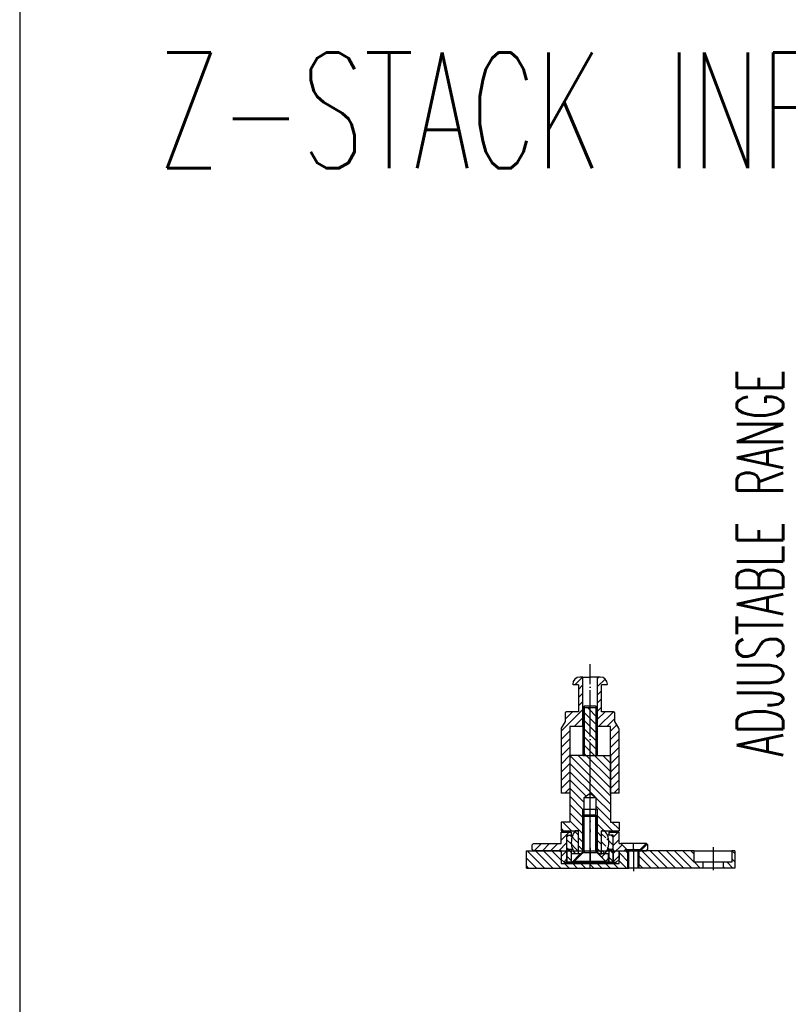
# Model space of a CAD drawing. Extents: x -1763 to 4575, y -3429 to 1051.
# Tile 3 of 80: x -700 to -435, y -2521 to -2181. Entities that reach past the tile are written whole.
import ezdxf

# ---------------------------------------------------------------- set-up
doc = ezdxf.new("R2010")
doc.units = 0
doc.linetypes.add('DASHED', pattern=[15, 7, -8])
doc.linetypes.add('DOT_CENTER', pattern=[14, 12, -1, 0, -1])
doc.layers.add('1', color=7, linetype='CONTINUOUS')
doc.styles.add('CONVERTER_1', font='txt.shx', dxfattribs={"width": 0.63})
pattern_1 = [(-45, (0, 0), (1.4142136, 1.4142136), [])]
pattern_2 = [(45, (2e-11, 369.065), (-1.4142136, 1.4142136), [])]
pattern_3 = [(45, (2e-11, -1113.895), (-1.4142136, 1.4142136), [])]
pattern_4 = [(135, (2e-11, -1113.895), (-1.4142136, -1.4142136), [])]
pattern_5 = [(135, (2e-11, -1113.895), (-1.4142136, -1.4142136), [])]
pattern_6 = [(45, (2e-11, -1113.895), (-1.4142136, 1.4142136), [])]
pattern_7 = [(315, (2e-11, -981.8801), (1.4142136, 1.4142136), [])]

# ---------------------------------------------------------------- blocks, each defined once
blk = doc.blocks.new('TEXT__137', base_point=(-593.07, -2611.06))
at = {"layer": '1', "color": 1, "insert": (-436.36, -2435.22), "char_height": 16, "attachment_point": 7, "rotation": 90, "style": 'CONVERTER_1'}
blk.add_mtext('ADJUSTABLE RANGE', dxfattribs=at)
blk = doc.blocks.new('CATCHPIN__147', base_point=(-489.01, -2364.59))
at = {"layer": '1', "linetype": 'CONTINUOUS'}
h = blk.add_hatch(dxfattribs=at)
h.set_pattern_fill('USER', color=1, scale=2, angle=45, pattern_type=0)
h.set_pattern_definition(pattern_2)
edge = h.paths.add_edge_path()
edge.add_line((-511.1, -2419.75), (-507, -2419.75))
edge.add_line((-507, -2419.75), (-507, -2410.45))
edge.add_line((-507, -2410.45), (-508.8, -2410.45))
edge.add_line((-508.8, -2410.45), (-509, -2410.25))
edge.add_arc((-506.5, -2410.25), 2.5, 450, 540, ccw=False)
edge.add_line((-506.5, -2407.75), (-505.5, -2407.75))
edge.add_line((-505.5, -2407.75), (-505.5, -2424.85))
edge.add_line((-505.5, -2424.85), (-510, -2424.85))
edge.add_line((-510, -2424.85), (-510, -2425.65))
edge.add_line((-510, -2425.65), (-510, -2447.85))
edge.add_line((-510, -2447.85), (-513, -2447.85))
edge.add_line((-513, -2447.85), (-513, -2425.69))
edge.add_arc((-512.5, -2425.69), 0.5, 510, 540, ccw=False)
edge.add_line((-512.93, -2425.44), (-511.6, -2423.13))
edge.add_line((-511.6, -2423.13), (-511.6, -2420.25))
edge.add_arc((-511.1, -2420.25), 0.5, 450, 540, ccw=False)
h = blk.add_hatch(dxfattribs=at)
h.set_pattern_fill('USER', color=1, scale=2, angle=45, pattern_type=0)
h.set_pattern_definition(pattern_2)
edge = h.paths.add_edge_path()
edge.add_line((-494.9, -2419.75), (-499, -2419.75))
edge.add_line((-499, -2419.75), (-499, -2410.45))
edge.add_line((-499, -2410.45), (-497.2, -2410.45))
edge.add_line((-497.2, -2410.45), (-497, -2410.25))
edge.add_arc((-499.5, -2410.25), 2.5, 0, 90)
edge.add_line((-499.5, -2407.75), (-500.5, -2407.75))
edge.add_line((-500.5, -2407.75), (-500.5, -2424.85))
edge.add_line((-500.5, -2424.85), (-496, -2424.85))
edge.add_line((-496, -2424.85), (-496, -2425.65))
edge.add_line((-496, -2425.65), (-496, -2447.85))
edge.add_line((-496, -2447.85), (-493, -2447.85))
edge.add_line((-493, -2447.85), (-493, -2425.69))
edge.add_arc((-493.5, -2425.69), 0.5, 0, 30)
edge.add_line((-493.07, -2425.44), (-494.4, -2423.13))
edge.add_line((-494.4, -2423.13), (-494.4, -2420.25))
edge.add_arc((-494.9, -2420.25), 0.5, 0, 90)
at = {"layer": '1', "color": 7, "linetype": 'DOT_CENTER'}
for p, q in [((-503, -2407.75), (-503, -2403.35)), ((-503, -2424.28), (-503, -2407.75)), ((-503, -2447.32), (-503, -2436.3))]:
    blk.add_line(p, q, dxfattribs=at)
at = {"layer": '1', "color": 7, "linetype": 'CONTINUOUS'}
for p, q in [((-505.5, -2407.75), (-506.5, -2407.75)), ((-505.5, -2407.75), (-503, -2407.75)), ((-505.5, -2424.85), (-505.5, -2407.75)), ((-500.5, -2407.75), (-503, -2407.75)), ((-500.5, -2407.75), (-500.5, -2424.85)), ((-499.5, -2407.75), (-500.5, -2407.75)), ((-508.8, -2410.45), (-509, -2410.25)), ((-507, -2410.45), (-508.8, -2410.45)), ((-507, -2410.45), (-507, -2419.75)), ((-499, -2419.75), (-499, -2410.45)), ((-497.2, -2410.45), (-499, -2410.45)), ((-497, -2410.25), (-497.2, -2410.45)), ((-511.6, -2420.25), (-511.6, -2423.13)), ((-507, -2419.75), (-511.1, -2419.75)), ((-507, -2419.75), (-507, -2419.75)), ((-507, -2419.75), (-507, -2419.75)), ((-507, -2419.75), (-507, -2419.75)), ((-507, -2419.75), (-507, -2419.75)), ((-499, -2419.75), (-499, -2419.75)), ((-499, -2419.75), (-499, -2419.75)), ((-499, -2419.75), (-499, -2419.75)), ((-499, -2419.75), (-499, -2419.75)), ((-494.9, -2419.75), (-499, -2419.75)), ((-494.4, -2423.13), (-494.4, -2420.25)), ((-511.6, -2423.13), (-512.93, -2425.44)), ((-510, -2424.85), (-510, -2425.65)), ((-505.5, -2424.85), (-510, -2424.85)), ((-496, -2424.85), (-500.5, -2424.85)), ((-496, -2425.65), (-496, -2424.85)), ((-493.07, -2425.44), (-494.4, -2423.13)), ((-513, -2425.69), (-513, -2447.85)), ((-510, -2425.65), (-510, -2447.85)), ((-496, -2447.85), (-496, -2425.65)), ((-493, -2447.85), (-493, -2425.69)), ((-510, -2447.85), (-513, -2447.85)), ((-493, -2447.85), (-496, -2447.85))]:
    blk.add_line(p, q, dxfattribs=at)
for centre, radius, start, end in [((-506.5, -2410.25), 2.5, 90, 180), ((-499.5, -2410.25), 2.5, 0, 90), ((-511.1, -2420.25), 0.5, 90, 180), ((-494.9, -2420.25), 0.5, 0, 90), ((-512.5, -2425.69), 0.5, 150, 180), ((-493.5, -2425.69), 0.5, 0, 30)]:
    blk.add_arc(centre, radius, start, end, dxfattribs=at)
blk = doc.blocks.new('FLANGE_CP__148', base_point=(-490.35, -2409.28))
at = {"layer": '1', "linetype": 'CONTINUOUS'}
h = blk.add_hatch(dxfattribs=at)
h.set_pattern_fill('USER', color=6, scale=2, angle=45, pattern_type=0)
h.set_pattern_definition(pattern_3)
h.paths.add_polyline_path([(-523, -2465.75), (-523, -2467.25), (-522.5, -2467.75), (-513, -2467.75), (-513, -2470.75), (-512, -2471.75), (-511, -2471.75), (-511, -2462.35), (-509.5, -2462.35), (-509.5, -2461.35), (-513, -2461.35), (-513, -2465.25), (-522.5, -2465.25)])
h = blk.add_hatch(dxfattribs=at)
h.set_pattern_fill('USER', color=6, scale=2, angle=45, pattern_type=0)
h.set_pattern_definition(pattern_3)
h.paths.add_polyline_path([(-495, -2462.35), (-495, -2471.75), (-494, -2471.75), (-493, -2470.75), (-493, -2467.75), (-490.25, -2467.75), (-490.25, -2467.35), (-492.35, -2465.25), (-493, -2465.25), (-493, -2461.35), (-496.5, -2461.35), (-496.5, -2462.35)])
h = blk.add_hatch(dxfattribs=at)
h.set_pattern_fill('USER', color=6, scale=2, angle=45, pattern_type=0)
h.set_pattern_definition(pattern_3)
h.paths.add_polyline_path([(-483.65, -2465.25), (-485.75, -2467.35), (-485.75, -2467.75), (-483.5, -2467.75), (-483, -2467.25), (-483, -2465.75), (-483.5, -2465.25)])
at = {"layer": '1', "color": 6, "linetype": 'DOT_CENTER'}
for p, q in [((-503, -2473.56), (-503, -2459.32)), ((-488, -2468.15), (-488, -2465.01)), ((-483.5, -2465.25), (-483, -2465.75))]:
    blk.add_line(p, q, dxfattribs=at)
at = {"layer": '1', "color": 6, "linetype": 'CONTINUOUS'}
for p, q in [((-513, -2461.35), (-509.5, -2461.35)), ((-513, -2465.25), (-513, -2461.35)), ((-511, -2462.35), (-509.5, -2462.35)), ((-511, -2471.75), (-511, -2462.35)), ((-509.5, -2461.35), (-509.5, -2462.35)), ((-496.5, -2461.35), (-496.5, -2462.35)), ((-496.5, -2461.35), (-493, -2461.35)), ((-495, -2462.35), (-496.5, -2462.35)), ((-495, -2471.75), (-495, -2462.35)), ((-493, -2465.25), (-493, -2461.35)), ((-522.5, -2465.25), (-523, -2465.75)), ((-523, -2467.25), (-523, -2465.75)), ((-522.5, -2465.25), (-513, -2465.25)), ((-493, -2465.25), (-492.35, -2465.25)), ((-490.25, -2467.35), (-492.35, -2465.25)), ((-483.65, -2465.25), (-492.35, -2465.25)), ((-483.65, -2465.25), (-485.75, -2467.35)), ((-483.5, -2465.25), (-483.65, -2465.25)), ((-483, -2467.25), (-483, -2465.75)), ((-522.5, -2467.75), (-523, -2467.25)), ((-513, -2467.75), (-522.5, -2467.75)), ((-513, -2467.75), (-513, -2470.75)), ((-493, -2467.75), (-493, -2470.75)), ((-493, -2467.75), (-490.25, -2467.75)), ((-490.25, -2467.75), (-490.25, -2467.35)), ((-490.25, -2467.35), (-485.75, -2467.35)), ((-490.25, -2467.75), (-485.75, -2467.75)), ((-485.75, -2467.35), (-485.75, -2467.75)), ((-485.75, -2467.75), (-483.5, -2467.75)), ((-483.5, -2467.75), (-483, -2467.25)), ((-512, -2471.75), (-513, -2470.75)), ((-512, -2471.75), (-511, -2471.75)), ((-511, -2471.75), (-495, -2471.75)), ((-495, -2471.75), (-494, -2471.75)), ((-494, -2471.75), (-493, -2470.75))]:
    blk.add_line(p, q, dxfattribs=at)
blk = doc.blocks.new('BALLHEAD_CP__149', base_point=(-495, -2460.15))
at = {"layer": '1', "linetype": 'CONTINUOUS'}
h = blk.add_hatch(dxfattribs=at)
h.set_pattern_fill('USER', color=1, scale=2, angle=135, pattern_type=0)
h.set_pattern_definition(pattern_4)
edge = h.paths.add_edge_path()
edge.add_line((-510.5, -2467.35), (-511, -2466.85))
edge.add_line((-511, -2466.85), (-511, -2462.85))
edge.add_line((-511, -2462.85), (-510.5, -2462.35))
edge.add_line((-510.5, -2462.35), (-509, -2462.35))
edge.add_arc((-503, -2464.85), 6.5, 157.3801, -157.3801)
edge.add_line((-509, -2467.35), (-510.5, -2467.35))
h = blk.add_hatch(dxfattribs=at)
h.set_pattern_fill('USER', color=1, scale=2, angle=135, pattern_type=0)
h.set_pattern_definition(pattern_4)
edge = h.paths.add_edge_path()
edge.add_arc((-503, -2464.85), 6.5, 202.6199, 217.9799, ccw=False)
edge.add_arc((-503, -2464.85), 6.5, 517.3801, 202.6199, ccw=False)
edge.add_arc((-503, -2464.85), 6.5, 502.0201, 517.3801, ccw=False)
edge.add_line((-508.12, -2460.85), (-507, -2460.85))
edge.add_line((-507, -2460.85), (-507, -2468.85))
edge.add_line((-507, -2468.85), (-508.12, -2468.85))
h = blk.add_hatch(dxfattribs=at)
h.set_pattern_fill('USER', color=1, scale=2, angle=135, pattern_type=0)
h.set_pattern_definition(pattern_4)
edge = h.paths.add_edge_path()
edge.add_line((-499, -2468.85), (-499, -2460.85))
edge.add_line((-499, -2460.85), (-497.88, -2460.85))
edge.add_arc((-503, -2464.85), 6.5, 382.6199, 397.9799, ccw=False)
edge.add_arc((-503, -2464.85), 6.5, 337.3801, 382.6199, ccw=False)
edge.add_arc((-503, -2464.85), 6.5, 322.0201, 337.3801, ccw=False)
edge.add_line((-497.88, -2468.85), (-499, -2468.85))
h = blk.add_hatch(dxfattribs=at)
h.set_pattern_fill('USER', color=1, scale=2, angle=135, pattern_type=0)
h.set_pattern_definition(pattern_4)
edge = h.paths.add_edge_path()
edge.add_arc((-503, -2464.85), 6.5, -22.6199, 22.6199)
edge.add_line((-497, -2462.35), (-495.5, -2462.35))
edge.add_line((-495.5, -2462.35), (-495, -2462.85))
edge.add_line((-495, -2462.85), (-495, -2466.85))
edge.add_line((-495, -2466.85), (-495.5, -2467.35))
edge.add_line((-495.5, -2467.35), (-497, -2467.35))
at = {"layer": '1', "color": 1, "linetype": 'CONTINUOUS'}
for p, q in [((-511, -2462.85), (-510.5, -2462.35)), ((-510.5, -2462.35), (-509, -2462.35)), ((-507, -2460.85), (-508.12, -2460.85)), ((-507, -2468.85), (-507, -2460.85)), ((-499, -2468.85), (-499, -2460.85)), ((-497.88, -2460.85), (-499, -2460.85)), ((-495.5, -2462.35), (-497, -2462.35)), ((-495, -2462.85), (-495.5, -2462.35)), ((-511, -2466.85), (-511, -2462.85)), ((-495, -2466.85), (-495, -2462.85)), ((-510.5, -2467.35), (-511, -2466.85)), ((-509, -2467.35), (-510.5, -2467.35)), ((-507, -2468.85), (-508.12, -2468.85)), ((-497.88, -2468.85), (-499, -2468.85)), ((-497, -2467.35), (-495.5, -2467.35)), ((-495.5, -2467.35), (-495, -2466.85))]:
    blk.add_line(p, q, dxfattribs=at)
at = {"layer": '1', "color": 1, "linetype": 'DOT_CENTER'}
blk.add_line((-503, -2469.96), (-503, -2460.15), dxfattribs=at)
at = {"layer": '1', "color": 1, "linetype": 'CONTINUOUS'}
for start, end in [(157.3801, -157.3801), (142.0201, 157.3801), (22.6199, 37.9799), (-22.6199, 22.6199), (-157.3801, -142.0201), (-37.9799, -22.6199)]:
    blk.add_arc((-503, -2464.85), 6.5, start, end, dxfattribs=at)
blk = doc.blocks.new('SLEEVE_CP__150', base_point=(-502.02, -2420.4))
at = {"layer": '1', "linetype": 'CONTINUOUS'}
h = blk.add_hatch(dxfattribs=at)
h.set_pattern_fill('USER', color=4, scale=2, angle=135, pattern_type=0)
h.set_pattern_definition(pattern_5)
h.paths.add_polyline_path([(-511, -2471.75), (-511, -2467.35), (-509.5, -2467.35), (-509.5, -2471.75)])
h = blk.add_hatch(dxfattribs=at)
h.set_pattern_fill('USER', color=4, scale=2, angle=135, pattern_type=0)
h.set_pattern_definition(pattern_5)
h.paths.add_polyline_path([(-496.5, -2471.75), (-496.5, -2467.35), (-495, -2467.35), (-495, -2471.75)])
at = {"layer": '1', "color": 4, "linetype": 'CONTINUOUS'}
for p, q in [((-509.5, -2467.35), (-511, -2467.35)), ((-511, -2467.35), (-511, -2471.75)), ((-509, -2467.35), (-509.5, -2467.35)), ((-496.5, -2467.35), (-497, -2467.35)), ((-495, -2467.35), (-496.5, -2467.35)), ((-495, -2467.35), (-495, -2471.75)), ((-509.5, -2471.75), (-511, -2471.75)), ((-496.5, -2471.75), (-509.5, -2471.75)), ((-495, -2471.75), (-496.5, -2471.75))]:
    blk.add_line(p, q, dxfattribs=at)
at = {"layer": '1', "color": 4, "linetype": 'DASHED'}
for p, q in [((-509.5, -2467.35), (-509.5, -2471.75)), ((-496.5, -2467.35), (-496.5, -2471.75))]:
    blk.add_line(p, q, dxfattribs=at)
at = {"layer": '1', "color": 1, "linetype": 'DOT_CENTER'}
blk.add_line((-503, -2466.79), (-503, -2472.7), dxfattribs=at)
blk = doc.blocks.new('WASHER_CP__151', base_point=(-502.21, -2440.42))
at = {"layer": '1', "linetype": 'CONTINUOUS'}
h = blk.add_hatch(dxfattribs=at)
h.set_pattern_fill('USER', color=3, scale=2, angle=45, pattern_type=0)
h.set_pattern_definition(pattern_6)
h.paths.add_polyline_path([(-509.4, -2468.85), (-506.2, -2468.85), (-506.2, -2469.16), (-508.7, -2471.65), (-509.4, -2471.65)])
h = blk.add_hatch(dxfattribs=at)
h.set_pattern_fill('USER', color=3, scale=2, angle=45, pattern_type=0)
h.set_pattern_definition(pattern_6)
h.paths.add_polyline_path([(-499.8, -2469.16), (-499.8, -2468.85), (-496.6, -2468.85), (-496.6, -2471.65), (-497.3, -2471.65)])
at = {"layer": '1', "color": 3, "linetype": 'CONTINUOUS'}
for p, q in [((-509.4, -2471.65), (-509.4, -2468.85)), ((-506.2, -2468.85), (-509.4, -2468.85)), ((-506.2, -2469.16), (-508.7, -2471.65)), ((-506, -2468.85), (-506.2, -2468.85)), ((-506.2, -2469.16), (-506.2, -2468.85)), ((-499.8, -2468.85), (-499.9, -2468.85)), ((-496.6, -2468.85), (-499.8, -2468.85)), ((-499.8, -2469.16), (-499.8, -2468.85)), ((-497.3, -2471.65), (-499.8, -2469.16)), ((-496.6, -2471.65), (-496.6, -2468.85)), ((-509.4, -2471.65), (-508.7, -2471.65)), ((-508.7, -2471.65), (-497.3, -2471.65)), ((-497.3, -2471.65), (-496.6, -2471.65))]:
    blk.add_line(p, q, dxfattribs=at)
at = {"layer": '1', "color": 1, "linetype": 'DOT_CENTER'}
blk.add_line((-503, -2473.35), (-503, -2468.31), dxfattribs=at)
blk = doc.blocks.new('SCREW_CP__152', base_point=(-497, -2451.76))
at = {"layer": '1', "color": 7, "linetype": 'DOT_CENTER'}
blk.add_line((-503, -2474.06), (-503, -2451.26), dxfattribs=at)
at = {"layer": '1', "color": 7, "linetype": 'CONTINUOUS'}
for p, q in [((-505, -2455.46), (-505.5, -2455.96)), ((-505.5, -2467.66), (-505.5, -2455.96)), ((-500.5, -2455.96), (-505.5, -2455.96)), ((-505, -2455.96), (-505, -2455.46)), ((-501, -2455.46), (-505, -2455.46)), ((-505, -2467.66), (-505, -2455.96)), ((-501, -2455.46), (-500.5, -2455.96)), ((-501, -2455.96), (-501, -2455.46)), ((-501, -2467.66), (-501, -2455.96)), ((-500.5, -2467.66), (-500.5, -2455.96)), ((-505.5, -2468.46), (-508.5, -2471.46)), ((-505.5, -2468.46), (-505.5, -2467.66)), ((-505, -2468.46), (-505.5, -2468.46)), ((-505, -2467.66), (-505, -2468.46)), ((-501, -2468.46), (-505, -2468.46)), ((-501, -2467.66), (-501, -2468.46)), ((-500.5, -2468.46), (-501, -2468.46)), ((-500.5, -2467.66), (-500.5, -2468.46)), ((-500.5, -2468.46), (-497.5, -2471.46)), ((-497.5, -2471.46), (-508.5, -2471.46))]:
    blk.add_line(p, q, dxfattribs=at)
blk = doc.blocks.new('GUIDE_CP__153', base_point=(-495.5, -2424.51))
at = {"layer": '1', "linetype": 'CONTINUOUS'}
h = blk.add_hatch(dxfattribs=at)
h.set_pattern_fill('USER', color=5, scale=2, angle=315, pattern_type=0)
h.set_pattern_definition(pattern_7)
h.paths.add_polyline_path([(-505.5, -2418.35), (-505.5, -2434.85), (-500.5, -2434.85), (-500.5, -2418.35)])
h = blk.add_hatch(dxfattribs=at)
h.set_pattern_fill('USER', color=5, scale=2, angle=315, pattern_type=0)
h.set_pattern_definition(pattern_7)
h.paths.add_polyline_path([(-510, -2434.85), (-510, -2457.85), (-513, -2457.85), (-513, -2460.85), (-507, -2460.85), (-507, -2468.85), (-506.2, -2468.85), (-505.5, -2468.16), (-505.5, -2453.95), (-505.5, -2453.37), (-505, -2453.37), (-505, -2453.35), (-505, -2449.35), (-503, -2447.91), (-501, -2449.35), (-501, -2453.35), (-500.5, -2453.35), (-500.5, -2468.16), (-499.8, -2468.85), (-499, -2468.85), (-499, -2460.85), (-493, -2460.85), (-493, -2457.85), (-496, -2457.85), (-496, -2434.85), (-500.5, -2434.85), (-505.5, -2434.85)])
at = {"layer": '1', "color": 5, "linetype": 'CONTINUOUS'}
for p, q in [((-505.5, -2418.35), (-505, -2417.85)), ((-505.5, -2418.35), (-505.5, -2434.85)), ((-500.5, -2418.35), (-505.5, -2418.35)), ((-501, -2417.85), (-505, -2417.85)), ((-505, -2417.85), (-505, -2434.85)), ((-500.5, -2418.35), (-501, -2417.85)), ((-501, -2417.85), (-501, -2434.85)), ((-500.5, -2418.35), (-500.5, -2434.85)), ((-505.5, -2434.85), (-510, -2434.85)), ((-510, -2434.85), (-510, -2457.85)), ((-505.5, -2434.85), (-500.5, -2434.85)), ((-500.5, -2434.85), (-496, -2434.85)), ((-496, -2434.85), (-496, -2457.85)), ((-505, -2449.35), (-503, -2447.91)), ((-503, -2447.91), (-501, -2449.35)), ((-505, -2453.35), (-505, -2449.35)), ((-505, -2449.35), (-501, -2449.35)), ((-501, -2449.35), (-501, -2453.35)), ((-505.5, -2453.95), (-505.5, -2453.37)), ((-505.5, -2453.37), (-505, -2453.37)), ((-505.5, -2468.16), (-505.5, -2453.95)), ((-505, -2453.35), (-501, -2453.35)), ((-505, -2453.37), (-505, -2453.35)), ((-505, -2455.46), (-505, -2453.37)), ((-501, -2455.46), (-501, -2453.35)), ((-500.5, -2453.35), (-501, -2453.35)), ((-500.5, -2453.35), (-500.5, -2468.16)), ((-513, -2457.85), (-513, -2460.85)), ((-510, -2457.85), (-513, -2457.85)), ((-496, -2457.85), (-493, -2457.85)), ((-493, -2457.85), (-493, -2460.85)), ((-513, -2460.85), (-507, -2460.85)), ((-507, -2468.85), (-507, -2460.85)), ((-499, -2468.85), (-499, -2460.85)), ((-499, -2460.85), (-493, -2460.85)), ((-506.2, -2468.85), (-507, -2468.85)), ((-505.5, -2468.16), (-506.2, -2468.85)), ((-500.5, -2468.16), (-499.8, -2468.85)), ((-499.8, -2468.85), (-499, -2468.85))]:
    blk.add_line(p, q, dxfattribs=at)
at = {"layer": '1', "color": 5, "linetype": 'DOT_CENTER'}
blk.add_line((-503, -2470.53), (-503, -2418.26), dxfattribs=at)
blk = doc.blocks.new('CATCH_PIN_ASSY__154', base_point=(-475.27, -2410.35))
at = {"layer": '1'}
for name, p in [('CATCHPIN__147', (-489.01, -2364.59)), ('GUIDE_CP__153', (-495.5, -2424.51)), ('SCREW_CP__152', (-497, -2451.76)), ('FLANGE_CP__148', (-490.35, -2409.28)), ('BALLHEAD_CP__149', (-495, -2460.15)), ('SLEEVE_CP__150', (-502.02, -2420.4)), ('WASHER_CP__151', (-502.21, -2440.42))]:
    blk.add_blockref(name, p, dxfattribs=at)
blk = doc.blocks.new('PIN_ASSY1__155', base_point=(177, -2410.6))
at = {"layer": '1', "linetype": 'CONTINUOUS'}
h = blk.add_hatch(dxfattribs=at)
h.set_pattern_fill('USER', color=5, scale=2, angle=-45, pattern_type=0)
h.set_pattern_definition(pattern_1)
h.paths.add_polyline_path([(-525, -2473.75), (-489.6, -2473.75), (-489.6, -2467.75), (-493, -2467.75), (-493, -2472.15), (-513, -2472.15), (-513, -2467.75), (-525, -2467.75)])
h = blk.add_hatch(dxfattribs=at)
h.set_pattern_fill('USER', color=5, scale=2, angle=-45, pattern_type=0)
h.set_pattern_definition(pattern_1)
h.paths.add_polyline_path([(-467, -2467.75), (-467, -2471.75), (-464, -2471.75), (-464, -2473.75), (-486.4, -2473.75), (-486.4, -2467.75)])
h = blk.add_hatch(dxfattribs=at)
h.set_pattern_fill('USER', color=5, scale=2, angle=-45, pattern_type=0)
h.set_pattern_definition(pattern_1)
h.paths.add_polyline_path([(-454, -2471.75), (-454, -2467.75), (-453, -2467.75), (-453, -2473.75), (-457, -2473.75), (-457, -2471.75)])
at = {"layer": '1', "color": 5, "linetype": 'CONTINUOUS'}
for p, q in [((-525, -2467.75), (-513, -2467.75)), ((-525, -2473.75), (-525, -2467.75)), ((-513, -2467.75), (-513, -2472.15)), ((-513, -2467.75), (-493, -2467.75)), ((-493, -2472.15), (-493, -2467.75)), ((-493, -2467.75), (-489.6, -2467.75)), ((-490, -2473.75), (-490, -2467.75)), ((-489.6, -2473.75), (-489.6, -2467.75)), ((-489.6, -2467.75), (-486.4, -2467.75)), ((-467, -2467.75), (-486.4, -2467.75)), ((-486.4, -2473.75), (-486.4, -2467.75)), ((-486, -2473.75), (-486, -2467.75)), ((-467, -2467.75), (-454, -2467.75)), ((-467, -2471.75), (-467, -2467.75)), ((-454, -2467.75), (-454, -2471.75)), ((-453, -2467.75), (-454, -2467.75)), ((-453, -2467.75), (-453, -2473.75)), ((-513, -2472.15), (-493, -2472.15)), ((-464, -2471.75), (-467, -2471.75)), ((-457, -2471.75), (-464, -2471.75)), ((-464, -2471.75), (-464, -2473.75)), ((-457, -2471.75), (-457, -2473.75)), ((-454, -2471.75), (-457, -2471.75)), ((-525, -2473.75), (-489.6, -2473.75)), ((-486.4, -2473.75), (-489.6, -2473.75)), ((-464, -2473.75), (-486.4, -2473.75)), ((-457, -2473.75), (-464, -2473.75)), ((-453, -2473.75), (-457, -2473.75))]:
    blk.add_line(p, q, dxfattribs=at)
at = {"layer": '1', "color": 5, "linetype": 'DOT_CENTER'}
for p, q in [((-488, -2467.07), (-488, -2474.8)), ((-460.5, -2466.52), (-460.5, -2474.52))]:
    blk.add_line(p, q, dxfattribs=at)
at = {"layer": '1'}
blk.add_blockref('CATCH_PIN_ASSY__154', (-475.27, -2410.35), dxfattribs=at)
blk = doc.blocks.new('HEADPLATE__174', base_point=(236, -2504.75))
at = {"layer": '1'}
blk.add_blockref('PIN_ASSY1__155', (177, -2410.6), dxfattribs=at)
blk = doc.blocks.new('TSK_APM90__175', base_point=(-260, -2520.16))
at = {"layer": '1'}
blk.add_blockref('HEADPLATE__174', (236, -2504.75), dxfattribs=at)
blk = doc.blocks.new('WPIF_TSK__216', base_point=(37.82, -3712.74))
at = {"layer": '1'}
for name, p in [('TEXT__137', (-593.07, -2611.06)), ('TSK_APM90__175', (-260, -2520.16))]:
    blk.add_blockref(name, p, dxfattribs=at)
blk = doc.blocks.new('C-E2803-62282-1S11B__217', base_point=(0, -2449.25))
at = {"layer": '1'}
blk.add_blockref('WPIF_TSK__216', (37.82, -3712.74), dxfattribs=at)
blk = doc.blocks.new('TEXT__258', base_point=(-2000, -2800))
at = {"layer": '1', "color": 7, "linetype": 'CONTINUOUS'}
for p, q in [((-700, -900), (-700, -2200)), ((-700, -2200), (-700, -2940))]:
    blk.add_line(p, q, dxfattribs=at)
at = {"layer": '1', "color": 7, "style": 'CONVERTER_1', "width": 0.63}
blk.add_text('Z-STACK INFORMATION', height=40, dxfattribs=at).set_placement((-652.36, -2231.98))

msp = doc.modelspace()

# ---------------------------------------------------------------- block references
at = {"layer": '1'}
for name, p in [('TEXT__258', (-2000, -2800)), ('C-E2803-62282-1S11B__217', (0, -2449.25))]:
    msp.add_blockref(name, p, dxfattribs=at)

doc.saveas('drawing.dxf')
